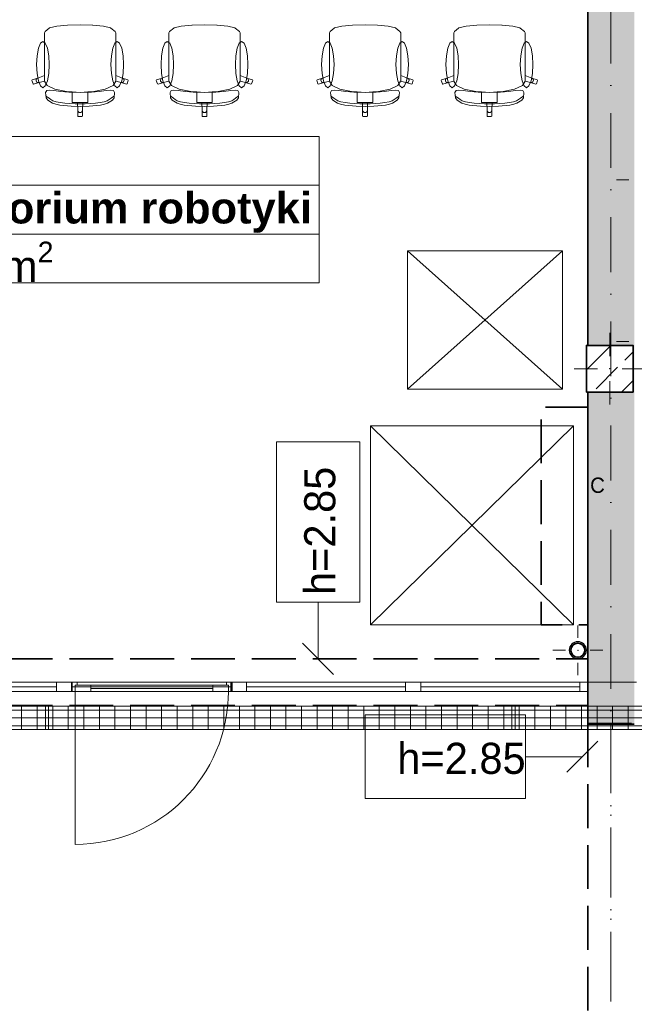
# Model space of a CAD drawing. Header units: millimetres. Extents: x 82175 to 237000, y 24756 to 471700.
# Tile 195 of 256: x 103488 to 107440, y 379058 to 385392. Entities that reach past the tile are written whole.
import ezdxf
from ezdxf.enums import TextEntityAlignment as Align

# ---------------------------------------------------------------- set-up
doc = ezdxf.new("R2010")
doc.units = ezdxf.units.MM
doc.linetypes.add('Krawędzie ukryte', pattern=[3.912222, 2.822222, -1.09])
doc.linetypes.add('Kropki i Kreski', pattern=[6.702778, 3.527778, -1.763889, 0, -1.411111])
for name, color, linetype in [('- strefy pomieszczeń', 8, 'Continuous'), ('2D - Rysunki i Obrazki', 8, 'Continuous'), ('Drzwi Archicad', 8, 'Continuous'), ('Instalacje - Went_Klim', 8, 'Continuous'), ('Instalacje - Wod_Kan', 8, 'Continuous'), ('Konstrukcja - Belki', 8, 'Continuous'), ('Konstrukcja - Siatka mod', 8, 'Continuous'), ('Konstrukcja - Słupy', 8, 'Continuous'), ('Konstrukcja - Ściany działowe', 8, 'Continuous'), ('Konstrukcja - Ściany nośne wew..P', 8, 'Continuous'), ('Okna Archicada', 8, 'Continuous'), ('Opisy - Etykiety', 8, 'Continuous'), ('Wnętrze - Umeblowanie', 8, 'Continuous')]:
    doc.layers.add(name, color=color, linetype=linetype)
doc.layers.add('2DE_PRO_Cblf304L', color=30, linetype='Continuous', lineweight=15)
doc.layers.add('CP_DETAL', color=33, linetype='Continuous', lineweight=9)
doc.styles.add('CP_ATTR', font='ARIAL.TTF')
doc.styles.add('STYL_AUTOMATYCZNY_1', font='arial.ttf')
doc.styles.add('STYL_AUTOMATYCZNY_2', font='arial.ttf')
doc.styles.add('STYL_AUTOMATYCZNY_5', font='txt')
doc.styles.add('STYL_AUTOMATYCZNY_8', font='txt')

# ---------------------------------------------------------------- blocks, each defined once
blk = doc.blocks.new('2Dcblfmark100')
at = {"color": 3}
for p, q in [((-10, -50), (-10, 50)), ((10, -50), (10, 50))]:
    blk.add_line(p, q, dxfattribs=at)
blk = doc.blocks.new('2dcblf_korcf105v_b150_h105_55wkrv0')
at = {"layer": 'CP_DETAL'}
h = blk.add_hatch(dxfattribs=at)
h.set_pattern_fill('_USER', color=256, scale=100, angle=90, style=0, pattern_type=0)
h.set_pattern_definition([(90, (-3e-14, 0), (-100, 6e-15), [])])
h.paths.add_polyline_path([(0, 75), (20195, 75), (20195, -75), (0, -75)])
for p, q in [((0, 75), (20195, 75)), ((0, -75), (20195, -75))]:
    blk.add_line(p, q)
for p, q in [((20195, 50), (0, 50)), ((0, 0), (20195, 0)), ((20195, -50), (0, -50))]:
    blk.add_line(p, q, dxfattribs=at)
at = {"yscale": 1.5}
for p in [(15000, 0), (18000, 0)]:
    blk.add_blockref('2Dcblfmark100', p, dxfattribs=at)
at = {"linetype": 'ByBlock', "style": 'CP_ATTR', "flags": 9}
for tag in ['NAME', 'NUMBER', 'GROUP', 'ORDER-NO', 'PRODUCER', 'COUPLERS', 'MOUNTDIST', 'MOUNTINGS', 'OTHER', 'WEIGHT', 'DIVIDER', 'COVER']:
    blk.add_attdef(tag, text='', height=0.00005, dxfattribs=at).set_placement((-0.1, 0), align=Align.MIDDLE_LEFT)

msp = doc.modelspace()

# ---------------------------------------------------------------- hatches: boundary and pattern name
at = {"layer": 'Instalacje - Wod_Kan', "linetype": 'Continuous', "lineweight": 13}
h = msp.add_hatch(color=8, dxfattribs=at)
h.paths.add_polyline_path([(107076.8, 381391, 0.414214), (107021.8, 381336, 0.414214), (107076.8, 381281, 0.414214), (107131.8, 381336, 0.414214)])
h.paths.add_polyline_path([(107076.8, 381381, -1), (107076.8, 381291, -1)], flags=0)
at = {"layer": 'Konstrukcja - Słupy', "linetype": 'Continuous', "lineweight": 25}
h = msp.add_hatch(dxfattribs=at)
h.set_pattern_fill('Beton_zbrojony_0002', color=8, style=0, pattern_type=2)
h.set_pattern_definition([(45, (-135208.59, 662558.78), (-183.84776, 183.84776), []), (45, (-135300.5, 662650.7), (-183.84776, 183.84776), [195, -65])])
h.paths.add_polyline_path([(107132.4, 382997), (107432.4, 382997), (107432.4, 383297), (107132.4, 383297)])
at = {"layer": 'Konstrukcja - Ściany nośne wew..P', "linetype": 'Continuous', "lineweight": 13}
for points in [[(107140, 386231), (107140, 386231), (107140, 383297), (107432.4, 383297), (107432.4, 382997), (107140, 382997), (107140, 380981), (107440, 380981), (107440, 385931), (107140, 385931)], [(107140, 380981), (107140, 380861.1), (107440, 380861.1), (107440, 380981)]]:
    msp.add_hatch(color=8, dxfattribs=at).paths.add_polyline_path(points)

# ---------------------------------------------------------------- linework, layer by layer
at = {"layer": '- strefy pomieszczeń', "color": 8, "linetype": 'Continuous', "lineweight": 13, "ltscale": 100}
for p, q in [((102286.9, 384641.3), (105412.8, 384641.3)), ((105412.8, 384641.3), (105412.8, 384327.1)), ((105412.8, 384327.1), (102286.9, 384327.1)), ((102286.9, 384327.1), (105412.8, 384327.1)), ((105412.8, 384327.1), (105412.8, 384012.8)), ((105412.8, 384012.8), (102286.9, 384012.8)), ((102286.9, 384012.8), (105412.8, 384012.8)), ((105412.8, 384012.8), (105412.8, 383698.5)), ((105412.8, 383698.5), (102286.9, 383698.5))]:
    msp.add_line(p, q, dxfattribs=at)
at = {"layer": 'Drzwi Archicad', "color": 8, "linetype": 'Continuous', "lineweight": 13, "ltscale": 100}
for p, q in [((103822.4, 381131), (103822.4, 381071)), ((103857.4, 381131), (103822.4, 381131)), ((103845.4, 381071), (103845.4, 381111)), ((103845.4, 381111), (103857.4, 381111)), ((103845.4, 381111), (103945.4, 381111)), ((103845.4, 381071), (103845.4, 381111)), ((103857.4, 381111), (103857.4, 381131)), ((103945.4, 381111), (103945.4, 381071)), ((104729.4, 381091), (103945.4, 381091)), ((104729.4, 381071), (104729.4, 381111)), ((104729.4, 381111), (104829.4, 381111)), ((104817.4, 381131), (104817.4, 381111)), ((104852.4, 381131), (104817.4, 381131)), ((104817.4, 381111), (104829.4, 381111)), ((104829.4, 381111), (104829.4, 381071)), ((104829.4, 381111), (104829.4, 381071)), ((104852.4, 381071), (104852.4, 381131)), ((103822.4, 381071), (103845.4, 381071)), ((103845.4, 381071), (103845.4, 380087)), ((103945.4, 381071), (103845.4, 381071)), ((104829.4, 381071), (104729.4, 381071)), ((104829.4, 381071), (104852.4, 381071))]:
    msp.add_line(p, q, dxfattribs=at)
at = {"layer": 'Drzwi Archicad', "color": 8, "linetype": 'Continuous', "lineweight": 35, "ltscale": 100}
for p, q in [((103822.4, 381071), (103822.4, 381131)), ((103822.4, 381071), (103822.4, 381131)), ((104852.4, 381071), (104852.4, 381131)), ((104852.4, 381071), (104852.4, 381131))]:
    msp.add_line(p, q, dxfattribs=at)
at = {"layer": 'Drzwi Archicad', "color": 8, "linetype": 'Continuous', "lineweight": 13, "ltscale": 100, "flags": 128}
for points in [[(104729.4, 381091), (103945.4, 381091), (103945.4, 381111), (104729.4, 381111)], [(104729.4, 381071), (103945.4, 381071), (103945.4, 381091), (104729.4, 381091)]]:
    msp.add_lwpolyline(points, close=True, dxfattribs=at)
at = {"layer": 'Drzwi Archicad', "color": 8, "linetype": 'Continuous', "lineweight": 13, "ltscale": 100}
msp.add_arc((103845.4, 381071), 984, 270, 0, dxfattribs=at)
at = {"layer": 'Instalacje - Went_Klim', "color": 8, "linetype": 'Krawędzie ukryte', "lineweight": 35, "ltscale": 100, "flags": 128}
msp.add_lwpolyline([(107140, 382900.2), (107140, 381500.2), (106840, 381500.2), (106840, 382900.2)], close=True, dxfattribs=at)
at = {"layer": 'Instalacje - Wod_Kan', "color": 8, "linetype": 'Continuous', "lineweight": 13, "ltscale": 100}
for p, q in [((107405, 384362), (107325, 384362)), ((107405, 383322), (107325, 383322))]:
    msp.add_line(p, q, dxfattribs=at)
at = {"layer": 'Instalacje - Wod_Kan', "color": 8, "linetype": 'Continuous', "lineweight": 0, "ltscale": 100}
for p, q in [((107076.8, 381416), (107076.8, 381496)), ((106996.8, 381336), (106916.8, 381336)), ((107156.8, 381336), (107236.8, 381336)), ((107076.8, 381256), (107076.8, 381176))]:
    msp.add_line(p, q, dxfattribs=at)
at = {"layer": 'Instalacje - Wod_Kan', "color": 8, "linetype": 'Continuous', "lineweight": 25, "ltscale": 100, "flags": 128}
msp.add_lwpolyline([(107076.8, 381391, 0.414214), (107021.8, 381336, 0.414214), (107076.8, 381281, 0.414214), (107131.8, 381336, 0.414214)], format="xyb", close=True, dxfattribs=at)
at = {"layer": 'Instalacje - Wod_Kan', "color": 8, "linetype": 'Continuous', "lineweight": 35, "ltscale": 100, "flags": 128}
msp.add_lwpolyline([(107076.8, 381381, -1), (107076.8, 381291, -1)], format="xyb", close=True, dxfattribs=at)
at = {"layer": 'Instalacje - Wod_Kan', "color": 8, "linetype": 'Continuous', "lineweight": 0, "ltscale": 100}
msp.add_point((107076.8, 381336), dxfattribs=at)
at = {"layer": 'Konstrukcja - Belki', "color": 8, "linetype": 'Krawędzie ukryte', "lineweight": 35, "ltscale": 100}
for p, q in [((101460, 381281), (107140, 381281)), ((107140, 380981), (107140, 381281)), ((101460, 380981), (107140, 380981)), ((107140, 380865.3), (107140, 378921)), ((107140, 380865.3), (107440, 380865.3))]:
    msp.add_line(p, q, dxfattribs=at)
at = {"layer": 'Konstrukcja - Belki', "color": 8, "linetype": 'Kropki i Kreski', "lineweight": 13, "ltscale": 100}
for p, q in [((101310, 381131), (107140, 381131)), ((107290, 380865.3), (107290, 378921))]:
    msp.add_line(p, q, dxfattribs=at)
at = {"layer": 'Konstrukcja - Siatka mod', "color": 8, "linetype": 'Kropki i Kreski', "lineweight": 13, "ltscale": 100}
for p, q in [((107290, 372372.2), (107290, 389337)), ((93022.5, 381131), (122467, 381131))]:
    msp.add_line(p, q, dxfattribs=at)
at = {"layer": 'Konstrukcja - Słupy', "color": 8, "linetype": 'Continuous', "lineweight": 0, "ltscale": 100}
for p, q in [((107282.4, 383227), (107282.4, 383377)), ((107202.4, 383147), (107052.4, 383147)), ((107362.4, 383147), (107512.4, 383147)), ((107282.4, 383067), (107282.4, 382917))]:
    msp.add_line(p, q, dxfattribs=at)
at = {"layer": 'Konstrukcja - Słupy', "color": 8, "linetype": 'Continuous', "lineweight": 35, "ltscale": 100, "flags": 128}
msp.add_lwpolyline([(107132.4, 382997), (107432.4, 382997), (107432.4, 383297), (107132.4, 383297)], close=True, dxfattribs=at)
at = {"layer": 'Konstrukcja - Słupy', "color": 8, "linetype": 'Continuous', "lineweight": 0, "ltscale": 100}
msp.add_point((107282.4, 383147), dxfattribs=at)
at = {"layer": 'Konstrukcja - Ściany działowe', "color": 8, "linetype": 'Continuous', "lineweight": 35, "ltscale": 100}
for p, q in [((103822.4, 381071), (103822.4, 381131)), ((104852.4, 381071), (104852.4, 381131))]:
    msp.add_line(p, q, dxfattribs=at)
at = {"layer": 'Konstrukcja - Ściany nośne wew..P', "color": 8, "linetype": 'Continuous', "lineweight": 35, "ltscale": 100, "flags": 128}
for points in [[(107140, 386231), (107140, 383297)], [(107140, 382997), (107140, 380981)], [(107140, 380981), (107140, 380861.1)], [(107140, 380861.1), (107440, 380861.1)]]:
    msp.add_lwpolyline(points, dxfattribs=at)
at = {"layer": 'Okna Archicada', "color": 8, "linetype": 'Continuous', "lineweight": 13, "ltscale": 100}
for p, q in [((101530, 381131), (107140, 381131)), ((101530, 381131), (107140, 381131)), ((103724, 381131), (102702, 381131)), ((103724, 381131), (102702, 381131)), ((102702, 381101), (103724, 381101)), ((102702, 381101), (103724, 381101)), ((103774, 381131), (103724, 381131)), ((103724, 381131), (103724, 381071)), ((103774, 381131), (103724, 381131)), ((103724, 381131), (103724, 381071)), ((103824, 381131), (103774, 381131)), ((103824, 381131), (103774, 381131)), ((103824, 381071), (103824, 381131)), ((104846, 381131), (103824, 381131)), ((103824, 381071), (103824, 381131)), ((104846, 381131), (103824, 381131)), ((103824, 381101), (104846, 381101)), ((103824, 381101), (104846, 381101)), ((104896, 381131), (104846, 381131)), ((104846, 381131), (104846, 381071)), ((104896, 381131), (104846, 381131)), ((104846, 381131), (104846, 381071)), ((104946, 381131), (104896, 381131)), ((104946, 381131), (104896, 381131)), ((104946, 381071), (104946, 381131)), ((105968, 381131), (104946, 381131)), ((104946, 381071), (104946, 381131)), ((105968, 381131), (104946, 381131)), ((104946, 381101), (105968, 381101)), ((104946, 381101), (105968, 381101)), ((106018, 381131), (105968, 381131)), ((105968, 381131), (105968, 381071)), ((106018, 381131), (105968, 381131)), ((105968, 381131), (105968, 381071)), ((106068, 381131), (106018, 381131)), ((106068, 381131), (106018, 381131)), ((106068, 381071), (106068, 381131)), ((107090, 381131), (106068, 381131)), ((106068, 381071), (106068, 381131)), ((107090, 381131), (106068, 381131)), ((106068, 381101), (107090, 381101)), ((106068, 381101), (107090, 381101)), ((107140, 381131), (107090, 381131)), ((107090, 381131), (107090, 381071)), ((107140, 381131), (107090, 381131)), ((107090, 381131), (107090, 381071)), ((101530, 381071), (107140, 381071)), ((101530, 381071), (107140, 381071)), ((102702, 381071), (103724, 381071)), ((102702, 381071), (103724, 381071)), ((103724, 381071), (103774, 381071)), ((103724, 381071), (103774, 381071)), ((103774, 381071), (103824, 381071)), ((103774, 381071), (103824, 381071)), ((103824, 381071), (104846, 381071)), ((103824, 381071), (104846, 381071)), ((104846, 381071), (104896, 381071)), ((104846, 381071), (104896, 381071)), ((104896, 381071), (104946, 381071)), ((104896, 381071), (104946, 381071)), ((104946, 381071), (105968, 381071)), ((104946, 381071), (105968, 381071)), ((105968, 381071), (106018, 381071)), ((105968, 381071), (106018, 381071)), ((106018, 381071), (106068, 381071)), ((106018, 381071), (106068, 381071)), ((106068, 381071), (107090, 381071)), ((106068, 381071), (107090, 381071)), ((107090, 381071), (107140, 381071)), ((107090, 381071), (107140, 381071))]:
    msp.add_line(p, q, dxfattribs=at)
at = {"layer": 'Okna Archicada', "color": 8, "linetype": 'Continuous', "lineweight": 35, "ltscale": 100}
msp.add_line((107140, 381071), (107140, 381131), dxfattribs=at)
msp.add_line((107140, 381071), (107140, 381131), dxfattribs=at)
msp.add_line((107140, 381071), (107140, 381131), dxfattribs=at)
msp.add_line((107140, 381071), (107140, 381131), dxfattribs=at)
at = {"layer": 'Opisy - Etykiety', "color": 8, "linetype": 'Continuous', "lineweight": 20, "ltscale": 100}
for p, q in [((105674.9, 382676.6), (105138.4, 382676.6)), ((105138.4, 382676.6), (105138.4, 381645.2)), ((105674.9, 381645.2), (105674.9, 382676.6)), ((105138.4, 381645.2), (105674.9, 381645.2)), ((105406.6, 381281), (105406.6, 381645.2)), ((105306.6, 381381), (105506.6, 381181)), ((106741.2, 380919.5), (105709.7, 380919.5)), ((105709.7, 380919.5), (105709.7, 380383)), ((106741.2, 380383), (106741.2, 380919.5)), ((107005.3, 380551.2), (107205.3, 380751.2)), ((107105.3, 380651.2), (106741.2, 380651.2)), ((105709.7, 380383), (106741.2, 380383))]:
    msp.add_line(p, q, dxfattribs=at)
at = {"layer": 'Wnętrze - Umeblowanie', "color": 8, "linetype": 'Continuous', "lineweight": 13, "ltscale": 100}
for p, q in [((103678.1, 385338), (103651.3, 385316.8)), ((103680.2, 385338.8), (103678.1, 385338)), ((103726.1, 385349.5), (103680.2, 385338.8)), ((103794.9, 385356.7), (103726.1, 385349.5)), ((103795.9, 385356.8), (103794.9, 385356.7)), ((103876, 385359.2), (103795.9, 385356.8)), ((103876, 385359.2), (103956, 385356.8)), ((103956, 385356.8), (103957.1, 385356.7)), ((103957.1, 385356.7), (104025.8, 385349.5)), ((104025.8, 385349.5), (104071.8, 385338.8)), ((104071.8, 385338.8), (104073.9, 385338)), ((104073.9, 385338), (104100.7, 385316.8)), ((104478.1, 385338), (104451.3, 385316.8)), ((104480.2, 385338.8), (104478.1, 385338)), ((104526.1, 385349.5), (104480.2, 385338.8)), ((104594.9, 385356.7), (104526.1, 385349.5)), ((104595.9, 385356.8), (104594.9, 385356.7)), ((104676, 385359.2), (104595.9, 385356.8)), ((104676, 385359.2), (104756, 385356.8)), ((104756, 385356.8), (104757.1, 385356.7)), ((104757.1, 385356.7), (104825.8, 385349.5)), ((104825.8, 385349.5), (104871.8, 385338.8)), ((104871.8, 385338.8), (104873.9, 385338)), ((104873.9, 385338), (104900.7, 385316.8)), ((105510.3, 385338), (105483.5, 385316.8)), ((105512.4, 385338.8), (105510.3, 385338)), ((105558.3, 385349.5), (105512.4, 385338.8)), ((105627.1, 385356.7), (105558.3, 385349.5)), ((105628.1, 385356.8), (105627.1, 385356.7)), ((105708.2, 385359.2), (105628.1, 385356.8)), ((105708.2, 385359.2), (105788.2, 385356.8)), ((105788.2, 385356.8), (105789.3, 385356.7)), ((105789.3, 385356.7), (105858, 385349.5)), ((105858, 385349.5), (105904, 385338.8)), ((105904, 385338.8), (105906.1, 385338)), ((105906.1, 385338), (105932.9, 385316.8)), ((106310.3, 385338), (106283.5, 385316.8)), ((106312.4, 385338.8), (106310.3, 385338)), ((106358.3, 385349.5), (106312.4, 385338.8)), ((106427.1, 385356.7), (106358.3, 385349.5)), ((106428.1, 385356.8), (106427.1, 385356.7)), ((106508.2, 385359.2), (106428.1, 385356.8)), ((106508.2, 385359.2), (106588.2, 385356.8)), ((106588.2, 385356.8), (106589.3, 385356.7)), ((106589.3, 385356.7), (106658, 385349.5)), ((106658, 385349.5), (106704, 385338.8)), ((106704, 385338.8), (106706.1, 385338)), ((106706.1, 385338), (106732.9, 385316.8)), ((103651.3, 385316.8), (103646.7, 385308.2)), ((103646.7, 385308.2), (103646.7, 385277.2)), ((103646.7, 385277.2), (103646.7, 385241.1)), ((104100.7, 385316.8), (104105.3, 385308.2)), ((104105.3, 385308.2), (104105.3, 385277.2)), ((104105.3, 385277.2), (104105.3, 385241.1)), ((104451.3, 385316.8), (104446.7, 385308.2)), ((104446.7, 385308.2), (104446.7, 385277.2)), ((104446.7, 385277.2), (104446.7, 385241.1)), ((104900.7, 385316.8), (104905.3, 385308.2)), ((104905.3, 385308.2), (104905.3, 385277.2)), ((104905.3, 385277.2), (104905.3, 385241.1)), ((105483.5, 385316.8), (105478.9, 385308.2)), ((105478.9, 385308.2), (105478.9, 385277.2)), ((105478.9, 385277.2), (105478.9, 385241.1)), ((105932.9, 385316.8), (105937.5, 385308.2)), ((105937.5, 385308.2), (105937.5, 385277.2)), ((105937.5, 385277.2), (105937.5, 385241.1)), ((106283.5, 385316.8), (106278.9, 385308.2)), ((106278.9, 385308.2), (106278.9, 385277.2)), ((106278.9, 385277.2), (106278.9, 385241.1)), ((106732.9, 385316.8), (106737.5, 385308.2)), ((106737.5, 385308.2), (106737.5, 385277.2)), ((106737.5, 385277.2), (106737.5, 385241.1)), ((103646.7, 385241.1), (103646.7, 385032)), ((104105.3, 385241.1), (104105.3, 385032)), ((104446.7, 385241.1), (104446.7, 385032)), ((104905.3, 385241.1), (104905.3, 385032)), ((105478.9, 385241.1), (105478.9, 385032)), ((105937.5, 385241.1), (105937.5, 385032)), ((106278.9, 385241.1), (106278.9, 385032)), ((106737.5, 385241.1), (106737.5, 385032)), ((103603.3, 385016.3), (103567.9, 385004.9)), ((103603.3, 385016.3), (103598.2, 385013.4)), ((103646.7, 385032), (103603.3, 385016.3)), ((103646.7, 384997.7), (103646.7, 385032)), ((104105.3, 384997.7), (104105.3, 385032)), ((104105.3, 385032), (104148.6, 385016.3)), ((104148.6, 385016.3), (104153.8, 385013.4)), ((104148.6, 385016.3), (104184, 385004.9)), ((104403.3, 385016.3), (104367.9, 385004.9)), ((104403.3, 385016.3), (104398.2, 385013.4)), ((104446.7, 385032), (104403.3, 385016.3)), ((104446.7, 384997.7), (104446.7, 385032)), ((104905.3, 384997.7), (104905.3, 385032)), ((104905.3, 385032), (104948.6, 385016.3)), ((104948.6, 385016.3), (104953.8, 385013.4)), ((104948.6, 385016.3), (104984, 385004.9)), ((105435.5, 385016.3), (105400.1, 385004.9)), ((105435.5, 385016.3), (105430.4, 385013.4)), ((105478.9, 385032), (105435.5, 385016.3)), ((105478.9, 384997.7), (105478.9, 385032)), ((105937.5, 384997.7), (105937.5, 385032)), ((105937.5, 385032), (105980.8, 385016.3)), ((105980.8, 385016.3), (105986, 385013.4)), ((105980.8, 385016.3), (106016.2, 385004.9)), ((106235.5, 385016.3), (106200.1, 385004.9)), ((106235.5, 385016.3), (106230.4, 385013.4)), ((106278.9, 385032), (106235.5, 385016.3)), ((106278.9, 384997.7), (106278.9, 385032)), ((106737.5, 384997.7), (106737.5, 385032)), ((106737.5, 385032), (106780.8, 385016.3)), ((106780.8, 385016.3), (106786, 385013.4)), ((106780.8, 385016.3), (106816.2, 385004.9)), ((103567.9, 385004.9), (103566, 385001.1)), ((103566, 385001.1), (103573.4, 384978.4)), ((103573.4, 384978.4), (103577.2, 384976.4)), ((103577.2, 384976.4), (103612.7, 384987.8)), ((103594.5, 385008.8), (103592.9, 385003.2)), ((103592.9, 385003.2), (103593.6, 384997.4)), ((103593.6, 384997.4), (103596.5, 384992.3)), ((103598.2, 385013.4), (103594.5, 385008.8)), ((103596.5, 384992.3), (103601.1, 384988.7)), ((103601.1, 384988.7), (103606.8, 384987.1)), ((103606.8, 384987.1), (103612.7, 384987.8)), ((103612.7, 384987.8), (103646.8, 384997.5)), ((103646.7, 384997.7), (103646.8, 384997.5)), ((103646.8, 384997.5), (103664.2, 384969.7)), ((103664.2, 384969.7), (103713.9, 384945.9)), ((104087.8, 384969.7), (104038.1, 384945.9)), ((104105.1, 384997.5), (104087.8, 384969.7)), ((104105.3, 384997.7), (104105.1, 384997.5)), ((104139.3, 384987.8), (104105.1, 384997.5)), ((104145.1, 384987.1), (104139.3, 384987.8)), ((104174.7, 384976.4), (104139.3, 384987.8)), ((104150.8, 384988.7), (104145.1, 384987.1)), ((104155.4, 384992.3), (104150.8, 384988.7)), ((104153.8, 385013.4), (104157.4, 385008.8)), ((104158.3, 384997.4), (104155.4, 384992.3)), ((104157.4, 385008.8), (104159, 385003.2)), ((104159, 385003.2), (104158.3, 384997.4)), ((104178.5, 384978.4), (104174.7, 384976.4)), ((104186, 385001.1), (104178.5, 384978.4)), ((104184, 385004.9), (104186, 385001.1)), ((104367.9, 385004.9), (104366, 385001.1)), ((104366, 385001.1), (104373.4, 384978.4)), ((104373.4, 384978.4), (104377.2, 384976.4)), ((104377.2, 384976.4), (104412.7, 384987.8)), ((104394.5, 385008.8), (104392.9, 385003.2)), ((104392.9, 385003.2), (104393.6, 384997.4)), ((104393.6, 384997.4), (104396.5, 384992.3)), ((104398.2, 385013.4), (104394.5, 385008.8)), ((104396.5, 384992.3), (104401.1, 384988.7)), ((104401.1, 384988.7), (104406.8, 384987.1)), ((104406.8, 384987.1), (104412.7, 384987.8)), ((104412.7, 384987.8), (104446.8, 384997.5)), ((104446.7, 384997.7), (104446.8, 384997.5)), ((104446.8, 384997.5), (104464.2, 384969.7)), ((104464.2, 384969.7), (104513.9, 384945.9)), ((104887.8, 384969.7), (104838.1, 384945.9)), ((104905.1, 384997.5), (104887.8, 384969.7)), ((104905.3, 384997.7), (104905.1, 384997.5)), ((104939.3, 384987.8), (104905.1, 384997.5)), ((104945.1, 384987.1), (104939.3, 384987.8)), ((104974.7, 384976.4), (104939.3, 384987.8)), ((104950.8, 384988.7), (104945.1, 384987.1)), ((104955.4, 384992.3), (104950.8, 384988.7)), ((104953.8, 385013.4), (104957.4, 385008.8)), ((104958.3, 384997.4), (104955.4, 384992.3)), ((104957.4, 385008.8), (104959, 385003.2)), ((104959, 385003.2), (104958.3, 384997.4)), ((104978.5, 384978.4), (104974.7, 384976.4)), ((104986, 385001.1), (104978.5, 384978.4)), ((104984, 385004.9), (104986, 385001.1)), ((105400.1, 385004.9), (105398.2, 385001.1)), ((105398.2, 385001.1), (105405.6, 384978.4)), ((105405.6, 384978.4), (105409.5, 384976.4)), ((105409.5, 384976.4), (105444.9, 384987.8)), ((105426.7, 385008.8), (105425.1, 385003.2)), ((105425.1, 385003.2), (105425.8, 384997.4)), ((105425.8, 384997.4), (105428.7, 384992.3)), ((105430.4, 385013.4), (105426.7, 385008.8)), ((105428.7, 384992.3), (105433.3, 384988.7)), ((105433.3, 384988.7), (105439, 384987.1)), ((105439, 384987.1), (105444.9, 384987.8)), ((105444.9, 384987.8), (105479, 384997.5)), ((105478.9, 384997.7), (105479, 384997.5)), ((105479, 384997.5), (105496.4, 384969.7)), ((105496.4, 384969.7), (105546.1, 384945.9)), ((105920, 384969.7), (105870.3, 384945.9)), ((105937.3, 384997.5), (105920, 384969.7)), ((105937.5, 384997.7), (105937.3, 384997.5)), ((105971.5, 384987.8), (105937.3, 384997.5)), ((105977.4, 384987.1), (105971.5, 384987.8)), ((106006.9, 384976.4), (105971.5, 384987.8)), ((105983, 384988.7), (105977.4, 384987.1)), ((105987.6, 384992.3), (105983, 384988.7)), ((105986, 385013.4), (105989.6, 385008.8)), ((105990.5, 384997.4), (105987.6, 384992.3)), ((105989.6, 385008.8), (105991.2, 385003.2)), ((105991.2, 385003.2), (105990.5, 384997.4)), ((106010.7, 384978.4), (106006.9, 384976.4)), ((106018.2, 385001.1), (106010.7, 384978.4)), ((106016.2, 385004.9), (106018.2, 385001.1)), ((106200.1, 385004.9), (106198.2, 385001.1)), ((106198.2, 385001.1), (106205.6, 384978.4)), ((106205.6, 384978.4), (106209.5, 384976.4)), ((106209.5, 384976.4), (106244.9, 384987.8)), ((106226.7, 385008.8), (106225.1, 385003.2)), ((106225.1, 385003.2), (106225.8, 384997.4)), ((106225.8, 384997.4), (106228.7, 384992.3)), ((106230.4, 385013.4), (106226.7, 385008.8)), ((106228.7, 384992.3), (106233.3, 384988.7)), ((106233.3, 384988.7), (106239, 384987.1)), ((106239, 384987.1), (106244.9, 384987.8)), ((106244.9, 384987.8), (106279, 384997.5)), ((106278.9, 384997.7), (106279, 384997.5)), ((106279, 384997.5), (106296.4, 384969.7)), ((106296.4, 384969.7), (106346.1, 384945.9)), ((106720, 384969.7), (106670.3, 384945.9)), ((106737.3, 384997.5), (106720, 384969.7)), ((106737.5, 384997.7), (106737.3, 384997.5)), ((106771.5, 384987.8), (106737.3, 384997.5)), ((106777.4, 384987.1), (106771.5, 384987.8)), ((106806.9, 384976.4), (106771.5, 384987.8)), ((106783, 384988.7), (106777.4, 384987.1)), ((106787.6, 384992.3), (106783, 384988.7)), ((106786, 385013.4), (106789.6, 385008.8)), ((106790.5, 384997.4), (106787.6, 384992.3)), ((106789.6, 385008.8), (106791.2, 385003.2)), ((106791.2, 385003.2), (106790.5, 384997.4)), ((106810.7, 384978.4), (106806.9, 384976.4)), ((106818.2, 385001.1), (106810.7, 384978.4)), ((106816.2, 385004.9), (106818.2, 385001.1)), ((103661.3, 384936.1), (103654.6, 384924.6)), ((103654.6, 384924.6), (103657.9, 384888.5)), ((103661, 384899), (103657.2, 384901.6)), ((103667.2, 384893.9), (103661, 384899)), ((103678.5, 384939.2), (103661.3, 384936.1)), ((103676.3, 384887.7), (103667.2, 384893.9)), ((103707.4, 384936.6), (103678.5, 384939.2)), ((103752.8, 384930.7), (103707.4, 384936.6)), ((103713.9, 384945.9), (103788.2, 384930)), ((103803.7, 384926.1), (103752.8, 384930.7)), ((103788.2, 384930), (103825.7, 384927.6)), ((103876, 384923.7), (103803.7, 384926.1)), ((103825.7, 384927.6), (103876, 384924.4)), ((103825.7, 384927.6), (103825.7, 384888.9)), ((103926.3, 384927.6), (103876, 384924.4)), ((103876, 384923.7), (103948.3, 384926.1)), ((103963.7, 384930), (103926.3, 384927.6)), ((103926.3, 384927.6), (103926.3, 384888.9)), ((103948.3, 384926.1), (103999.2, 384930.7)), ((104038.1, 384945.9), (103963.7, 384930)), ((103999.2, 384930.7), (104044.5, 384936.6)), ((104044.5, 384936.6), (104073.4, 384939.2)), ((104073.4, 384939.2), (104090.7, 384936.1)), ((104075.7, 384887.7), (104084.7, 384893.9)), ((104084.7, 384893.9), (104091, 384899)), ((104090.7, 384936.1), (104097.4, 384924.6)), ((104091, 384899), (104094.7, 384901.6)), ((104097.4, 384924.6), (104094.1, 384888.5)), ((104461.3, 384936.1), (104454.6, 384924.6)), ((104454.6, 384924.6), (104457.9, 384888.5)), ((104461, 384899), (104457.2, 384901.6)), ((104467.2, 384893.9), (104461, 384899)), ((104478.5, 384939.2), (104461.3, 384936.1)), ((104476.3, 384887.7), (104467.2, 384893.9)), ((104507.4, 384936.6), (104478.5, 384939.2)), ((104552.8, 384930.7), (104507.4, 384936.6)), ((104513.9, 384945.9), (104588.2, 384930)), ((104603.7, 384926.1), (104552.8, 384930.7)), ((104588.2, 384930), (104625.7, 384927.6)), ((104676, 384923.7), (104603.7, 384926.1)), ((104625.7, 384927.6), (104676, 384924.4)), ((104625.7, 384927.6), (104625.7, 384888.9)), ((104726.3, 384927.6), (104676, 384924.4)), ((104676, 384923.7), (104748.3, 384926.1)), ((104763.7, 384930), (104726.3, 384927.6)), ((104726.3, 384927.6), (104726.3, 384888.9)), ((104748.3, 384926.1), (104799.2, 384930.7)), ((104838.1, 384945.9), (104763.7, 384930)), ((104799.2, 384930.7), (104844.5, 384936.6)), ((104844.5, 384936.6), (104873.4, 384939.2)), ((104873.4, 384939.2), (104890.7, 384936.1)), ((104875.7, 384887.7), (104884.7, 384893.9)), ((104884.7, 384893.9), (104891, 384899)), ((104890.7, 384936.1), (104897.4, 384924.6)), ((104891, 384899), (104894.7, 384901.6)), ((104897.4, 384924.6), (104894.1, 384888.5)), ((105493.5, 384936.1), (105486.8, 384924.6)), ((105486.8, 384924.6), (105490.1, 384888.5)), ((105493.2, 384899), (105489.4, 384901.6)), ((105499.4, 384893.9), (105493.2, 384899)), ((105510.7, 384939.2), (105493.5, 384936.1)), ((105508.5, 384887.7), (105499.4, 384893.9)), ((105539.6, 384936.6), (105510.7, 384939.2)), ((105585, 384930.7), (105539.6, 384936.6)), ((105546.1, 384945.9), (105620.4, 384930)), ((105635.9, 384926.1), (105585, 384930.7)), ((105620.4, 384930), (105657.9, 384927.6)), ((105708.2, 384923.7), (105635.9, 384926.1)), ((105657.9, 384927.6), (105708.2, 384924.4)), ((105657.9, 384927.6), (105657.9, 384888.9)), ((105758.5, 384927.6), (105708.2, 384924.4)), ((105708.2, 384923.7), (105780.5, 384926.1)), ((105795.9, 384930), (105758.5, 384927.6)), ((105758.5, 384927.6), (105758.5, 384888.9)), ((105780.5, 384926.1), (105831.4, 384930.7)), ((105870.3, 384945.9), (105795.9, 384930)), ((105831.4, 384930.7), (105876.7, 384936.6)), ((105876.7, 384936.6), (105905.6, 384939.2)), ((105905.6, 384939.2), (105922.9, 384936.1)), ((105907.9, 384887.7), (105916.9, 384893.9)), ((105916.9, 384893.9), (105923.2, 384899)), ((105922.9, 384936.1), (105929.6, 384924.6)), ((105923.2, 384899), (105926.9, 384901.6)), ((105929.6, 384924.6), (105926.3, 384888.5)), ((106293.5, 384936.1), (106286.8, 384924.6)), ((106286.8, 384924.6), (106290.1, 384888.5)), ((106293.2, 384899), (106289.4, 384901.6)), ((106299.4, 384893.9), (106293.2, 384899)), ((106310.7, 384939.2), (106293.5, 384936.1)), ((106308.5, 384887.7), (106299.4, 384893.9)), ((106339.6, 384936.6), (106310.7, 384939.2)), ((106385, 384930.7), (106339.6, 384936.6)), ((106346.1, 384945.9), (106420.4, 384930)), ((106435.9, 384926.1), (106385, 384930.7)), ((106420.4, 384930), (106457.9, 384927.6)), ((106508.2, 384923.7), (106435.9, 384926.1)), ((106457.9, 384927.6), (106508.2, 384924.4)), ((106457.9, 384927.6), (106457.9, 384888.9)), ((106558.5, 384927.6), (106508.2, 384924.4)), ((106508.2, 384923.7), (106580.5, 384926.1)), ((106595.9, 384930), (106558.5, 384927.6)), ((106558.5, 384927.6), (106558.5, 384888.9)), ((106580.5, 384926.1), (106631.4, 384930.7)), ((106670.3, 384945.9), (106595.9, 384930)), ((106631.4, 384930.7), (106676.7, 384936.6)), ((106676.7, 384936.6), (106705.6, 384939.2)), ((106705.6, 384939.2), (106722.9, 384936.1)), ((106707.9, 384887.7), (106716.9, 384893.9)), ((106716.9, 384893.9), (106723.2, 384899)), ((106722.9, 384936.1), (106729.6, 384924.6)), ((106723.2, 384899), (106726.9, 384901.6)), ((106729.6, 384924.6), (106726.3, 384888.5)), ((103657.9, 384888.5), (103668.4, 384875.3)), ((103668.4, 384875.3), (103699.4, 384855.2)), ((103688, 384877.7), (103676.3, 384887.7)), ((103701.2, 384870), (103688, 384877.7)), ((103699.4, 384855.2), (103719.4, 384848)), ((103721.5, 384863.7), (103701.2, 384870)), ((103719.4, 384848), (103745.3, 384843.2)), ((103747.5, 384858.8), (103721.5, 384863.7)), ((103745.3, 384843.2), (103818.5, 384836.2)), ((103777.4, 384855.1), (103747.5, 384858.8)), ((103809.9, 384852.5), (103777.4, 384855.1)), ((103843.3, 384851.1), (103809.9, 384852.5)), ((103818.5, 384836.2), (103876, 384834)), ((103825.7, 384888.9), (103825.7, 384859)), ((103825.7, 384859), (103859.1, 384859)), ((103876, 384850.6), (103843.3, 384851.1)), ((103859.1, 384859), (103876, 384859)), ((103859.1, 384859), (103860.9, 384809.1)), ((103892.9, 384859), (103876, 384859)), ((103876, 384850.6), (103908.7, 384851.1)), ((103933.5, 384836.2), (103876, 384834)), ((103892.9, 384859), (103891.1, 384809.1)), ((103926.3, 384859), (103892.9, 384859)), ((103908.7, 384851.1), (103942.1, 384852.5)), ((103926.3, 384888.9), (103926.3, 384859)), ((104006.7, 384843.2), (103933.5, 384836.2)), ((103942.1, 384852.5), (103974.5, 384855.1)), ((103974.5, 384855.1), (104004.5, 384858.8)), ((104004.5, 384858.8), (104030.4, 384863.7)), ((104032.6, 384848), (104006.7, 384843.2)), ((104030.4, 384863.7), (104050.8, 384870)), ((104052.5, 384855.2), (104032.6, 384848)), ((104050.8, 384870), (104064, 384877.7)), ((104083.5, 384875.3), (104052.5, 384855.2)), ((104064, 384877.7), (104075.7, 384887.7)), ((104094.1, 384888.5), (104083.5, 384875.3)), ((104457.9, 384888.5), (104468.4, 384875.3)), ((104468.4, 384875.3), (104499.4, 384855.2)), ((104488, 384877.7), (104476.3, 384887.7)), ((104501.2, 384870), (104488, 384877.7)), ((104499.4, 384855.2), (104519.4, 384848)), ((104521.5, 384863.7), (104501.2, 384870)), ((104519.4, 384848), (104545.3, 384843.2)), ((104547.5, 384858.8), (104521.5, 384863.7)), ((104545.3, 384843.2), (104618.5, 384836.2)), ((104577.4, 384855.1), (104547.5, 384858.8)), ((104609.9, 384852.5), (104577.4, 384855.1)), ((104643.3, 384851.1), (104609.9, 384852.5)), ((104618.5, 384836.2), (104676, 384834)), ((104625.7, 384888.9), (104625.7, 384859)), ((104625.7, 384859), (104659.1, 384859)), ((104676, 384850.6), (104643.3, 384851.1)), ((104659.1, 384859), (104676, 384859)), ((104659.1, 384859), (104660.9, 384809.1)), ((104692.9, 384859), (104676, 384859)), ((104676, 384850.6), (104708.7, 384851.1)), ((104733.5, 384836.2), (104676, 384834)), ((104692.9, 384859), (104691.1, 384809.1)), ((104726.3, 384859), (104692.9, 384859)), ((104708.7, 384851.1), (104742.1, 384852.5)), ((104726.3, 384888.9), (104726.3, 384859)), ((104806.7, 384843.2), (104733.5, 384836.2)), ((104742.1, 384852.5), (104774.5, 384855.1)), ((104774.5, 384855.1), (104804.5, 384858.8)), ((104804.5, 384858.8), (104830.4, 384863.7)), ((104832.6, 384848), (104806.7, 384843.2)), ((104830.4, 384863.7), (104850.8, 384870)), ((104852.5, 384855.2), (104832.6, 384848)), ((104850.8, 384870), (104864, 384877.7)), ((104883.5, 384875.3), (104852.5, 384855.2)), ((104864, 384877.7), (104875.7, 384887.7)), ((104894.1, 384888.5), (104883.5, 384875.3)), ((105490.1, 384888.5), (105500.6, 384875.3)), ((105500.6, 384875.3), (105531.7, 384855.2)), ((105520.2, 384877.7), (105508.5, 384887.7)), ((105533.4, 384870), (105520.2, 384877.7)), ((105531.7, 384855.2), (105551.6, 384848)), ((105553.7, 384863.7), (105533.4, 384870)), ((105551.6, 384848), (105577.5, 384843.2)), ((105579.7, 384858.8), (105553.7, 384863.7)), ((105577.5, 384843.2), (105650.7, 384836.2)), ((105609.6, 384855.1), (105579.7, 384858.8)), ((105642.1, 384852.5), (105609.6, 384855.1)), ((105675.5, 384851.1), (105642.1, 384852.5)), ((105650.7, 384836.2), (105708.2, 384834)), ((105657.9, 384888.9), (105657.9, 384859)), ((105657.9, 384859), (105691.3, 384859)), ((105708.2, 384850.6), (105675.5, 384851.1)), ((105691.3, 384859), (105708.2, 384859)), ((105691.3, 384859), (105693.1, 384809.1)), ((105725.1, 384859), (105708.2, 384859)), ((105708.2, 384850.6), (105740.9, 384851.1)), ((105765.7, 384836.2), (105708.2, 384834)), ((105725.1, 384859), (105723.3, 384809.1)), ((105758.5, 384859), (105725.1, 384859)), ((105740.9, 384851.1), (105774.3, 384852.5)), ((105758.5, 384888.9), (105758.5, 384859)), ((105838.9, 384843.2), (105765.7, 384836.2)), ((105774.3, 384852.5), (105806.7, 384855.1)), ((105806.7, 384855.1), (105836.7, 384858.8)), ((105836.7, 384858.8), (105862.7, 384863.7)), ((105864.8, 384848), (105838.9, 384843.2)), ((105862.7, 384863.7), (105883, 384870)), ((105884.7, 384855.2), (105864.8, 384848)), ((105883, 384870), (105896.2, 384877.7)), ((105915.7, 384875.3), (105884.7, 384855.2)), ((105896.2, 384877.7), (105907.9, 384887.7)), ((105926.3, 384888.5), (105915.7, 384875.3)), ((106290.1, 384888.5), (106300.6, 384875.3)), ((106300.6, 384875.3), (106331.7, 384855.2)), ((106320.2, 384877.7), (106308.5, 384887.7)), ((106333.4, 384870), (106320.2, 384877.7)), ((106331.7, 384855.2), (106351.6, 384848)), ((106353.7, 384863.7), (106333.4, 384870)), ((106351.6, 384848), (106377.5, 384843.2)), ((106379.7, 384858.8), (106353.7, 384863.7)), ((106377.5, 384843.2), (106450.7, 384836.2)), ((106409.6, 384855.1), (106379.7, 384858.8)), ((106442.1, 384852.5), (106409.6, 384855.1)), ((106475.5, 384851.1), (106442.1, 384852.5)), ((106450.7, 384836.2), (106508.2, 384834)), ((106457.9, 384888.9), (106457.9, 384859)), ((106457.9, 384859), (106491.3, 384859)), ((106508.2, 384850.6), (106475.5, 384851.1)), ((106491.3, 384859), (106508.2, 384859)), ((106491.3, 384859), (106493.1, 384809.1)), ((106525.1, 384859), (106508.2, 384859)), ((106508.2, 384850.6), (106540.9, 384851.1)), ((106565.7, 384836.2), (106508.2, 384834)), ((106525.1, 384859), (106523.3, 384809.1)), ((106558.5, 384859), (106525.1, 384859)), ((106540.9, 384851.1), (106574.3, 384852.5)), ((106558.5, 384888.9), (106558.5, 384859)), ((106638.9, 384843.2), (106565.7, 384836.2)), ((106574.3, 384852.5), (106606.7, 384855.1)), ((106606.7, 384855.1), (106636.7, 384858.8)), ((106636.7, 384858.8), (106662.7, 384863.7)), ((106664.8, 384848), (106638.9, 384843.2)), ((106662.7, 384863.7), (106683, 384870)), ((106684.7, 384855.2), (106664.8, 384848)), ((106683, 384870), (106696.2, 384877.7)), ((106715.7, 384875.3), (106684.7, 384855.2)), ((106696.2, 384877.7), (106707.9, 384887.7)), ((106726.3, 384888.5), (106715.7, 384875.3)), ((103860.9, 384809.1), (103862, 384803.4)), ((103860.9, 384809.1), (103860.9, 384772.2)), ((103860.9, 384772.2), (103863.9, 384769.2)), ((103862, 384803.4), (103865.3, 384798.6)), ((103863.9, 384769.2), (103876, 384769.2)), ((103865.3, 384798.6), (103870.2, 384795.3)), ((103870.2, 384795.3), (103876, 384794.2)), ((103881.8, 384795.3), (103876, 384794.2)), ((103888.1, 384769.2), (103876, 384769.2)), ((103886.7, 384798.6), (103881.8, 384795.3)), ((103889.9, 384803.4), (103886.7, 384798.6)), ((103891.1, 384772.2), (103888.1, 384769.2)), ((103891.1, 384809.1), (103889.9, 384803.4)), ((103891.1, 384809.1), (103891.1, 384772.2)), ((104660.9, 384809.1), (104662, 384803.4)), ((104660.9, 384809.1), (104660.9, 384772.2)), ((104660.9, 384772.2), (104663.9, 384769.2)), ((104662, 384803.4), (104665.3, 384798.6)), ((104663.9, 384769.2), (104676, 384769.2)), ((104665.3, 384798.6), (104670.2, 384795.3)), ((104670.2, 384795.3), (104676, 384794.2)), ((104681.8, 384795.3), (104676, 384794.2)), ((104688.1, 384769.2), (104676, 384769.2)), ((104686.7, 384798.6), (104681.8, 384795.3)), ((104689.9, 384803.4), (104686.7, 384798.6)), ((104691.1, 384772.2), (104688.1, 384769.2)), ((104691.1, 384809.1), (104689.9, 384803.4)), ((104691.1, 384809.1), (104691.1, 384772.2)), ((105693.1, 384809.1), (105694.2, 384803.4)), ((105693.1, 384809.1), (105693.1, 384772.2)), ((105693.1, 384772.2), (105696.1, 384769.2)), ((105694.2, 384803.4), (105697.5, 384798.6)), ((105696.1, 384769.2), (105708.2, 384769.2)), ((105697.5, 384798.6), (105702.4, 384795.3)), ((105702.4, 384795.3), (105708.2, 384794.2)), ((105714, 384795.3), (105708.2, 384794.2)), ((105720.3, 384769.2), (105708.2, 384769.2)), ((105718.9, 384798.6), (105714, 384795.3)), ((105722.1, 384803.4), (105718.9, 384798.6)), ((105723.3, 384772.2), (105720.3, 384769.2)), ((105723.3, 384809.1), (105722.1, 384803.4)), ((105723.3, 384809.1), (105723.3, 384772.2)), ((106493.1, 384809.1), (106494.2, 384803.4)), ((106493.1, 384809.1), (106493.1, 384772.2)), ((106493.1, 384772.2), (106496.1, 384769.2)), ((106494.2, 384803.4), (106497.5, 384798.6)), ((106496.1, 384769.2), (106508.2, 384769.2)), ((106497.5, 384798.6), (106502.4, 384795.3)), ((106502.4, 384795.3), (106508.2, 384794.2)), ((106514, 384795.3), (106508.2, 384794.2)), ((106520.3, 384769.2), (106508.2, 384769.2)), ((106518.9, 384798.6), (106514, 384795.3)), ((106522.1, 384803.4), (106518.9, 384798.6)), ((106523.3, 384772.2), (106520.3, 384769.2)), ((106523.3, 384809.1), (106522.1, 384803.4)), ((106523.3, 384809.1), (106523.3, 384772.2)), ((105982.1, 383015.4), (106979.2, 383906)), ((106979.2, 383015.4), (105982.1, 383906)), ((105743.9, 381500.2), (107049.8, 382778.7)), ((107049.8, 381500.2), (105743.9, 382778.7))]:
    msp.add_line(p, q, dxfattribs=at)
at = {"layer": 'Wnętrze - Umeblowanie', "color": 8, "linetype": 'Continuous', "lineweight": 13, "ltscale": 100, "flags": 128}
for points in [[(103596.7, 385103.3), (103599.8, 385046.3), (103608.5, 384997.9), (103621.6, 384965.6), (103637, 384954.3), (103652.4, 384965.6), (103665.4, 384997.9), (103674.2, 385046.3), (103677.2, 385103.3), (103674.2, 385160.3), (103665.4, 385208.7), (103652.4, 385241), (103637, 385252.3), (103621.6, 385241), (103608.5, 385208.7), (103599.8, 385160.3)], [(104155.2, 385103.3), (104152.2, 385046.3), (104143.4, 384997.9), (104130.4, 384965.6), (104115, 384954.3), (104099.6, 384965.6), (104086.5, 384997.9), (104077.8, 385046.3), (104074.7, 385103.3), (104077.8, 385160.3), (104086.5, 385208.7), (104099.6, 385241), (104115, 385252.3), (104130.4, 385241), (104143.4, 385208.7), (104152.2, 385160.3)], [(104396.7, 385103.3), (104399.8, 385046.3), (104408.5, 384997.9), (104421.6, 384965.6), (104437, 384954.3), (104452.4, 384965.6), (104465.4, 384997.9), (104474.2, 385046.3), (104477.2, 385103.3), (104474.2, 385160.3), (104465.4, 385208.7), (104452.4, 385241), (104437, 385252.3), (104421.6, 385241), (104408.5, 385208.7), (104399.8, 385160.3)], [(104955.2, 385103.3), (104952.2, 385046.3), (104943.4, 384997.9), (104930.4, 384965.6), (104915, 384954.3), (104899.6, 384965.6), (104886.5, 384997.9), (104877.8, 385046.3), (104874.7, 385103.3), (104877.8, 385160.3), (104886.5, 385208.7), (104899.6, 385241), (104915, 385252.3), (104930.4, 385241), (104943.4, 385208.7), (104952.2, 385160.3)], [(105428.9, 385103.3), (105432, 385046.3), (105440.7, 384997.9), (105453.8, 384965.6), (105469.2, 384954.3), (105484.6, 384965.6), (105497.6, 384997.9), (105506.4, 385046.3), (105509.4, 385103.3), (105506.4, 385160.3), (105497.6, 385208.7), (105484.6, 385241), (105469.2, 385252.3), (105453.8, 385241), (105440.7, 385208.7), (105432, 385160.3)], [(105987.4, 385103.3), (105984.4, 385046.3), (105975.7, 384997.9), (105962.6, 384965.6), (105947.2, 384954.3), (105931.8, 384965.6), (105918.7, 384997.9), (105910, 385046.3), (105906.9, 385103.3), (105910, 385160.3), (105918.7, 385208.7), (105931.8, 385241), (105947.2, 385252.3), (105962.6, 385241), (105975.7, 385208.7), (105984.4, 385160.3)], [(106228.9, 385103.3), (106232, 385046.3), (106240.7, 384997.9), (106253.8, 384965.6), (106269.2, 384954.3), (106284.6, 384965.6), (106297.6, 384997.9), (106306.4, 385046.3), (106309.4, 385103.3), (106306.4, 385160.3), (106297.6, 385208.7), (106284.6, 385241), (106269.2, 385252.3), (106253.8, 385241), (106240.7, 385208.7), (106232, 385160.3)], [(106787.4, 385103.3), (106784.4, 385046.3), (106775.7, 384997.9), (106762.6, 384965.6), (106747.2, 384954.3), (106731.8, 384965.6), (106718.7, 384997.9), (106710, 385046.3), (106706.9, 385103.3), (106710, 385160.3), (106718.7, 385208.7), (106731.8, 385241), (106747.2, 385252.3), (106762.6, 385241), (106775.7, 385208.7), (106784.4, 385160.3)], [(105982.1, 383015.4), (106979.2, 383015.4), (106979.2, 383906), (105982.1, 383906)], [(105743.9, 381500.2), (107049.8, 381500.2), (107049.8, 382778.7), (105743.9, 382778.7)]]:
    msp.add_lwpolyline(points, close=True, dxfattribs=at)

# ---------------------------------------------------------------- block references
at = {"layer": '2DE_PRO_Cblf304L', "rotation": 180}
msp.add_blockref('2dcblf_korcf105v_b150_h105_55wkrv0', (121662.8, 380900.5), dxfattribs=at)

# ---------------------------------------------------------------- texts
at = {"layer": '- strefy pomieszczeń', "color": 8, "linetype": 'Continuous', "lineweight": 13, "char_height": 200, "attachment_point": 1}
for s, insert, style in [('\\A1;{\\pql;\\pt0,100;\\fArial|b1|i0|c238|p0;\\W1.000000;Laboratorium robotyki\\fArial|b1|i0|c238|p0;\\W1.000000;\\A1{\\H.66x;\\S^  ;}\\fArial|b1|i0|c238|p0;\\W1.000000;\\fArial|b1|i0|c238|p0;\\W1.000000;\\A1{\\H.66x;\\S^  ;}}', (102386.9, 384281.3), 'STYL_AUTOMATYCZNY_2'), ('\\A1;{\\pql;\\pt0,100;\\fArial|b0|i0|c238|p0;\\W1.000000;100,03\\fArial|b0|i0|c238|p0;\\W1.000000;\\A1{\\H.66x;\\S^  ;}\\fArial|b0|i0|c238|p0;\\W1.000000; m\\fArial|b0|i0|c238|p0;\\W1.000000;\\A1{\\H.66x;\\S2^  ;}}', (102386.9, 383964.2), 'STYL_AUTOMATYCZNY_1')]:
    msp.add_mtext(s, dxfattribs=dict(at, insert=insert, style=style))
at = {"layer": '2D - Rysunki i Obrazki', "color": 8, "linetype": 'Continuous', "lineweight": 35, "insert": (107203.2, 382347), "char_height": 98.407, "attachment_point": 8, "style": 'STYL_AUTOMATYCZNY_8'}
msp.add_mtext('\\A1;{\\pqc;\\fF1|b0|i0|c0|p0;\\W1.000000;C}', dxfattribs=at)
at = {"layer": 'Opisy - Etykiety', "color": 8, "linetype": 'Continuous', "lineweight": 20, "insert": (105418.6, 382516.6), "char_height": 200, "attachment_point": 6, "rotation": 90, "style": 'STYL_AUTOMATYCZNY_5'}
msp.add_mtext('\\A1;{\\pqr;\\fGeneva|b0|i0|c0|p0;\\W1.000000;h=\\fGeneva CE|b0|i0|c0|p0;\\W1.000000;2.8\\fGeneva CE|b0|i0|c0|p0;\\W1.000000;5}', dxfattribs=at)
at = {"layer": 'Opisy - Etykiety', "color": 8, "linetype": 'Continuous', "lineweight": 20, "insert": (106741.2, 380639.3), "char_height": 200, "attachment_point": 6, "style": 'STYL_AUTOMATYCZNY_5'}
msp.add_mtext('\\A1;{\\pqr;\\fGeneva|b0|i0|c0|p0;\\W1.000000;h=\\fGeneva CE|b0|i0|c0|p0;\\W1.000000;2.8\\fGeneva CE|b0|i0|c0|p0;\\W1.000000;5}', dxfattribs=at)

doc.saveas('drawing.dxf')
